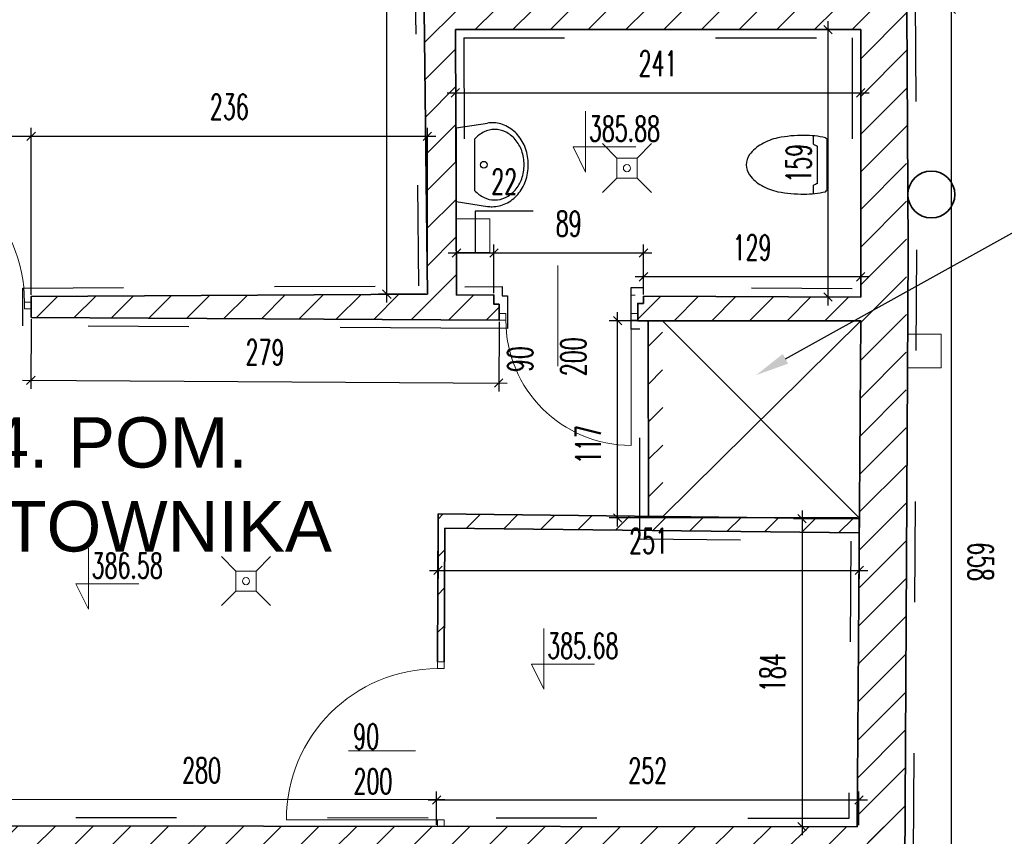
# Model space of a CAD drawing. Header units: millimetres. Extents: x 19887 to 192597, y -14203 to 39042.
# Tile 124 of 256: x 40894 to 41738, y -10059 to -9358. Entities that reach past the tile are written whole.
import ezdxf
from ezdxf import colors
from ezdxf.entities.mleader import LeaderData, LeaderLine
from ezdxf.math import Vec2, Vec3

# ---------------------------------------------------------------- set-up
doc = ezdxf.new("R2010")
doc.units = ezdxf.units.MM
doc.linetypes.add('ACAD_ISO03W100', pattern=[30, 12, -18])
doc.linetypes.add('CONTINOUS', pattern=[0])
doc.layers.get('Defpoints').update_dxf_attribs({"color": 4})
for name, color, linetype in [('A_DBA-RAMKI', 6, 'Continuous'), ('A_DBA-WYMIAR', 1, 'Continuous'), ('A_DBA_WPUSTY SAN', 150, 'Continuous'), ('Opis', 252, 'Continuous'), ('Sufit podwieszany', 252, 'Continuous'), ('Wymiarowanie', 3, 'Continuous'), ('Wypełnienie', 252, 'Continuous')]:
    doc.layers.add(name, color=color, linetype=linetype)
for name, color, linetype, lineweight in [('A_DBA_URZADZENIA SANITARNE', 5, 'Continuous', 25), ('Basen_rzut_poziom_1_obrys', 252, 'Continuous', 35), ('Drzwi', 2, 'Continuous', 5), ('koty wysokościowe', 252, 'Continuous', 0), ('Schody', 252, 'Continuous', 5)]:
    doc.layers.add(name, color=color, linetype=linetype, lineweight=lineweight)
doc.styles.add('ARIAL', font='arial.ttf')
doc.styles.add('ROMANS', font='romans.shx', dxfattribs={"width": 0.6})
doc.styles.get("Standard").update_dxf_attribs({"font": 'arial.ttf'})
doc.dimstyles.new('000001FB70622F18', dxfattribs={"dimtxt": 20, "dimasz": 5, "dimexe": 5, "dimexo": 1, "dimgap": 20, "dimtad": 1, "dimtoh": 1, "dimdec": 0, "dimtxsty": 'Standard', "dimblk": 'OBLIQUE', "dimcen": 0, "dimdle": 5, "dimclrd": 252, "dimclre": 252, "dimclrt": 252, "dimadec": 0, "dimazin": 0, "dimtfac": 1, "dimtdec": 0, "dimtmove": 0, "dimatfit": 3, "dimldrblk": 'OBLIQUE', "dimfxl": 150, "dimfxlon": 1, "dimlwd": 25, "dimlwe": 25, "dimarcsym": 1})
pattern_1 = [(45, (3252.028, -2175.285), (-11.22532, 11.22532), [])]

# ---------------------------------------------------------------- blocks, each defined once
blk = doc.blocks.new('_Oblique')
at = {"color": 0, "linetype": 'ByBlock', "lineweight": -2}
blk.add_line((-0.5, -0.5), (0.5, 0.5), dxfattribs=at)
blk = doc.blocks.new('*D625')
at = {"layer": 'Defpoints', "color": 0}
for p in [(3234.22, -3808.84), (3219.72, -3822.54), (3234.22, -3881.63)]:
    blk.add_point(p, dxfattribs=at)
at = {"layer": 'Wymiarowanie', "color": 252, "linetype": 'Continuous', "lineweight": 25}
for p, q in [((3182.44, -3766.93), (3216.15, -3766.93)), ((3216.15, -3766.93), (3226.97, -3881.63)), ((3234.22, -3809.84), (3234.22, -3886.63)), ((3219.72, -3823.54), (3219.72, -3886.63)), ((3214.72, -3881.63), (3239.22, -3881.63)), ((3219.72, -3881.63), (3214.72, -3881.63)), ((3234.22, -3881.63), (3239.22, -3881.63))]:
    blk.add_line(p, q, dxfattribs=at)
at = {"layer": 'Wymiarowanie', "color": 252, "linetype": 'ByBlock', "lineweight": 25, "xscale": 5, "yscale": 5, "zscale": 5}
blk.add_blockref('_Oblique', (3219.72, -3881.63), dxfattribs=at)
at = {"layer": 'Wymiarowanie', "color": 252, "linetype": 'ByBlock', "lineweight": 25, "xscale": 5, "yscale": 5, "zscale": 5, "rotation": 180}
blk.add_blockref('_Oblique', (3234.22, -3881.63), dxfattribs=at)
at = {"layer": 'Wymiarowanie', "color": 252, "insert": (3199.3, -3749.43), "char_height": 15, "attachment_point": 5, "style": 'ROMANS'}
blk.add_mtext('14', dxfattribs=at)
blk = doc.blocks.new('*D810')
at = {"layer": 'Defpoints', "color": 0}
for p in [(3755.74, -3308.78), (3753.7, -3966.93), (3782.17, -3966.93)]:
    blk.add_point(p, dxfattribs=at)
at = {"layer": 'Wymiarowanie', "color": 252, "linetype": 'Continuous', "lineweight": 25}
for p, q in [((3782.17, -3303.78), (3782.17, -3971.93)), ((3756.74, -3308.78), (3787.17, -3308.78)), ((3754.7, -3966.93), (3787.17, -3966.93))]:
    blk.add_line(p, q, dxfattribs=at)
at = {"layer": 'Wymiarowanie', "color": 252, "linetype": 'ByBlock', "lineweight": 25, "xscale": 5, "yscale": 5, "zscale": 5}
for p, rotation in [((3782.17, -3308.78), 90.00000000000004), ((3782.17, -3966.93), 270.0000000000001)]:
    blk.add_blockref('_Oblique', p, dxfattribs=dict(at, rotation=rotation))
at = {"layer": 'Wymiarowanie', "color": 252, "insert": (3799.67, -3637.85), "char_height": 15, "attachment_point": 5, "rotation": 270, "style": 'ROMANS'}
blk.add_mtext('658', dxfattribs=at)
blk = doc.blocks.new('*D825')
at = {"layer": 'Defpoints', "color": 0}
for p in [(3486.81, -3320.9), (3728.23, -3320.9), (3728.23, -3358.56)]:
    blk.add_point(p, dxfattribs=at)
at = {"layer": 'Wymiarowanie', "color": 252, "linetype": 'Continuous', "lineweight": 25}
for p, q in [((3486.81, -3321.9), (3486.81, -3363.56)), ((3728.23, -3321.9), (3728.23, -3363.56)), ((3481.81, -3358.56), (3733.23, -3358.56))]:
    blk.add_line(p, q, dxfattribs=at)
at = {"layer": 'Wymiarowanie', "color": 252, "linetype": 'ByBlock', "lineweight": 25, "xscale": 5, "yscale": 5, "zscale": 5, "rotation": 180}
blk.add_blockref('_Oblique', (3486.81, -3358.56), dxfattribs=at)
at = {"layer": 'Wymiarowanie', "color": 252, "linetype": 'ByBlock', "lineweight": 25, "xscale": 5, "yscale": 5, "zscale": 5}
blk.add_blockref('_Oblique', (3728.23, -3358.56), dxfattribs=at)
at = {"layer": 'Wymiarowanie', "color": 252, "insert": (3607.52, -3341.06), "char_height": 15, "attachment_point": 5, "style": 'ROMANS'}
blk.add_mtext('241', dxfattribs=at)
blk = doc.blocks.new('*D828')
at = {"layer": 'Defpoints', "color": 0}
for p in [(3708.82, -3320.9), (3728.23, -3320.9), (3728.23, -3480.27)]:
    blk.add_point(p, dxfattribs=at)
at = {"layer": 'Wymiarowanie', "color": 252, "linetype": 'Continuous', "lineweight": 25}
for p, q in [((3708.82, -3485.27), (3708.82, -3315.9)), ((3727.23, -3320.9), (3703.82, -3320.9)), ((3727.23, -3480.27), (3703.82, -3480.27))]:
    blk.add_line(p, q, dxfattribs=at)
at = {"layer": 'Wymiarowanie', "color": 252, "linetype": 'ByBlock', "lineweight": 25, "xscale": 5, "yscale": 5, "zscale": 5}
for p, rotation in [((3708.82, -3320.9), 90), ((3708.82, -3480.27), 270)]:
    blk.add_blockref('_Oblique', p, dxfattribs=dict(at, rotation=rotation))
at = {"layer": 'Wymiarowanie', "color": 252, "insert": (3691.32, -3400.59), "char_height": 15, "attachment_point": 5, "rotation": 90, "style": 'ROMANS'}
blk.add_mtext('159', dxfattribs=at)
blk = doc.blocks.new('*D801')
at = {"layer": 'Defpoints', "color": 0}
for p in [(3598.83, -3468.18), (3598.83, -3479.64), (3728.23, -3480.27)]:
    blk.add_point(p, dxfattribs=at)
at = {"layer": 'Wymiarowanie', "color": 252, "linetype": 'Continuous', "lineweight": 25}
for p, q in [((3598.83, -3478.64), (3598.83, -3463.18)), ((3728.23, -3479.27), (3728.23, -3463.18)), ((3733.23, -3468.18), (3593.83, -3468.18))]:
    blk.add_line(p, q, dxfattribs=at)
at = {"layer": 'Wymiarowanie', "color": 252, "linetype": 'ByBlock', "lineweight": 25, "xscale": 5, "yscale": 5, "zscale": 5, "rotation": 180}
blk.add_blockref('_Oblique', (3598.83, -3468.18), dxfattribs=at)
at = {"layer": 'Wymiarowanie', "color": 252, "linetype": 'ByBlock', "lineweight": 25, "xscale": 5, "yscale": 5, "zscale": 5}
blk.add_blockref('_Oblique', (3728.23, -3468.18), dxfattribs=at)
at = {"layer": 'Wymiarowanie', "color": 252, "insert": (3663.53, -3450.68), "char_height": 15, "attachment_point": 5, "style": 'ROMANS'}
blk.add_mtext('129', dxfattribs=at)
blk = doc.blocks.new('*D802')
at = {"layer": 'Defpoints', "color": 0}
for p in [(3509.73, -3454), (3509.73, -3479.01), (3598.83, -3479.64)]:
    blk.add_point(p, dxfattribs=at)
at = {"layer": 'Wymiarowanie', "color": 252, "linetype": 'Continuous', "lineweight": 25}
for p, q in [((3603.83, -3454), (3504.73, -3454)), ((3509.73, -3478.01), (3509.73, -3449)), ((3598.83, -3478.64), (3598.83, -3449))]:
    blk.add_line(p, q, dxfattribs=at)
at = {"layer": 'Wymiarowanie', "color": 252, "linetype": 'ByBlock', "lineweight": 25, "xscale": 5, "yscale": 5, "zscale": 5, "rotation": 180}
blk.add_blockref('_Oblique', (3509.73, -3454), dxfattribs=at)
at = {"layer": 'Wymiarowanie', "color": 252, "linetype": 'ByBlock', "lineweight": 25, "xscale": 5, "yscale": 5, "zscale": 5}
blk.add_blockref('_Oblique', (3598.83, -3454), dxfattribs=at)
at = {"layer": 'Wymiarowanie', "color": 252, "insert": (3554.28, -3436.5), "char_height": 15, "attachment_point": 5, "style": 'ROMANS'}
blk.add_mtext('89', dxfattribs=at)
blk = doc.blocks.new('*D829')
at = {"layer": 'Defpoints', "color": 0}
for p in [(3487.47, -3454), (3487.47, -3479.08), (3509.73, -3479.01)]:
    blk.add_point(p, dxfattribs=at)
at = {"layer": 'Wymiarowanie', "color": 252, "linetype": 'Continuous', "lineweight": 25}
for p, q in [((3533.17, -3429), (3498.6, -3429)), ((3498.6, -3429), (3498.6, -3454)), ((3514.73, -3454), (3482.47, -3454)), ((3487.47, -3478.08), (3487.47, -3449)), ((3509.73, -3478.01), (3509.73, -3449))]:
    blk.add_line(p, q, dxfattribs=at)
at = {"layer": 'Wymiarowanie', "color": 252, "linetype": 'ByBlock', "lineweight": 25, "xscale": 5, "yscale": 5, "zscale": 5, "rotation": 180}
blk.add_blockref('_Oblique', (3487.47, -3454), dxfattribs=at)
at = {"layer": 'Wymiarowanie', "color": 252, "linetype": 'ByBlock', "lineweight": 25, "xscale": 5, "yscale": 5, "zscale": 5}
blk.add_blockref('_Oblique', (3509.73, -3454), dxfattribs=at)
at = {"layer": 'Wymiarowanie', "color": 252, "insert": (3515.89, -3411.5), "char_height": 15, "attachment_point": 5, "style": 'ROMANS'}
blk.add_mtext('22', dxfattribs=at)
blk = doc.blocks.new('*D653')
at = {"layer": 'Defpoints', "color": 0}
for p in [(3234.09, -3384.45), (3142.22, -3483.22), (3234.09, -3479.83)]:
    blk.add_point(p, dxfattribs=at)
at = {"layer": 'Wymiarowanie', "color": 252, "linetype": 'Continuous', "lineweight": 25}
for p, q in [((3142.22, -3482.22), (3142.22, -3379.45)), ((3234.09, -3478.83), (3234.09, -3379.45)), ((3137.22, -3384.45), (3239.09, -3384.45))]:
    blk.add_line(p, q, dxfattribs=at)
at = {"layer": 'Wymiarowanie', "color": 252, "linetype": 'ByBlock', "lineweight": 25, "xscale": 5, "yscale": 5, "zscale": 5, "rotation": 180}
blk.add_blockref('_Oblique', (3142.22, -3384.45), dxfattribs=at)
at = {"layer": 'Wymiarowanie', "color": 252, "linetype": 'ByBlock', "lineweight": 25, "xscale": 5, "yscale": 5, "zscale": 5}
blk.add_blockref('_Oblique', (3234.09, -3384.45), dxfattribs=at)
at = {"layer": 'Wymiarowanie', "color": 252, "insert": (3188.16, -3366.95), "char_height": 15, "attachment_point": 5, "style": 'ROMANS'}
blk.add_mtext('92', dxfattribs=at)
blk = doc.blocks.new('*D654')
at = {"layer": 'Defpoints', "color": 0}
for p in [(3470.12, -3384.45), (3234.09, -3479.83), (3470.12, -3478.5)]:
    blk.add_point(p, dxfattribs=at)
at = {"layer": 'Wymiarowanie', "color": 252, "linetype": 'Continuous', "lineweight": 25}
for p, q in [((3234.09, -3478.83), (3234.09, -3379.45)), ((3470.12, -3477.5), (3470.12, -3379.45)), ((3229.09, -3384.45), (3475.12, -3384.45))]:
    blk.add_line(p, q, dxfattribs=at)
at = {"layer": 'Wymiarowanie', "color": 252, "linetype": 'ByBlock', "lineweight": 25, "xscale": 5, "yscale": 5, "zscale": 5, "rotation": 180}
blk.add_blockref('_Oblique', (3234.09, -3384.45), dxfattribs=at)
at = {"layer": 'Wymiarowanie', "color": 252, "linetype": 'ByBlock', "lineweight": 25, "xscale": 5, "yscale": 5, "zscale": 5}
blk.add_blockref('_Oblique', (3470.12, -3384.45), dxfattribs=at)
at = {"layer": 'Wymiarowanie', "color": 252, "insert": (3352.1, -3366.95), "char_height": 15, "attachment_point": 5, "style": 'ROMANS'}
blk.add_mtext('236', dxfattribs=at)
blk = doc.blocks.new('*D647')
at = {"layer": 'Defpoints', "color": 0}
for p in [(3445.95, -3072.29), (3465.37, -3072.29), (3470.12, -3478.5)]:
    blk.add_point(p, dxfattribs=at)
at = {"layer": 'Wymiarowanie', "color": 252, "linetype": 'Continuous', "lineweight": 25}
for p, q in [((3445.95, -3483.5), (3445.95, -3067.29)), ((3464.37, -3072.29), (3440.95, -3072.29)), ((3469.12, -3478.5), (3440.95, -3478.5))]:
    blk.add_line(p, q, dxfattribs=at)
at = {"layer": 'Wymiarowanie', "color": 252, "linetype": 'ByBlock', "lineweight": 25, "xscale": 5, "yscale": 5, "zscale": 5}
for p, rotation in [((3445.95, -3072.29), 90), ((3445.95, -3478.5), 270)]:
    blk.add_blockref('_Oblique', p, dxfattribs=dict(at, rotation=rotation))
at = {"layer": 'Wymiarowanie', "color": 252, "insert": (3428.45, -3275.39), "char_height": 15, "attachment_point": 5, "rotation": 90, "style": 'ROMANS'}
blk.add_mtext('406', dxfattribs=at)
blk = doc.blocks.new('*D669')
at = {"layer": 'Defpoints', "color": 0}
for p in [(3234.09, -3492.44), (3512.85, -3494.02), (3512.63, -3531.43)]:
    blk.add_point(p, dxfattribs=at)
at = {"layer": 'Wymiarowanie', "color": 252, "linetype": 'Continuous', "lineweight": 25}
for p, q in [((3234.08, -3493.44), (3233.85, -3534.85)), ((3512.84, -3495.02), (3512.6, -3536.43)), ((3228.88, -3529.82), (3517.63, -3531.46))]:
    blk.add_line(p, q, dxfattribs=at)
at = {"layer": 'Wymiarowanie', "color": 252, "linetype": 'ByBlock', "lineweight": 25, "xscale": 5, "yscale": 5, "zscale": 5}
for p, rotation in [((3233.88, -3529.85), 179.674526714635), ((3512.63, -3531.43), 359.674526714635)]:
    blk.add_blockref('_Oblique', p, dxfattribs=dict(at, rotation=rotation))
at = {"layer": 'Wymiarowanie', "color": 252, "insert": (3373.35, -3513.14), "char_height": 15, "attachment_point": 5, "rotation": 359.67453, "style": 'ROMANS'}
blk.add_mtext('279', dxfattribs=at)
blk = doc.blocks.new('*D670')
at = {"layer": 'Defpoints', "color": 0}
for p in [(3195.52, -3779.6), (3195.5, -3795.34), (3475.58, -3795.59)]:
    blk.add_point(p, dxfattribs=at)
at = {"layer": 'Wymiarowanie', "color": 252, "linetype": 'Continuous', "lineweight": 25}
for p, q in [((3195.5, -3794.34), (3195.52, -3774.6)), ((3475.58, -3794.59), (3475.6, -3774.85)), ((3480.59, -3779.86), (3190.52, -3779.59))]:
    blk.add_line(p, q, dxfattribs=at)
at = {"layer": 'Wymiarowanie', "color": 252, "linetype": 'ByBlock', "lineweight": 25, "xscale": 5, "yscale": 5, "zscale": 5}
for p, rotation in [((3195.52, -3779.6), 179.9478378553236), ((3475.59, -3779.85), 359.9478378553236)]:
    blk.add_blockref('_Oblique', p, dxfattribs=dict(at, rotation=rotation))
at = {"layer": 'Wymiarowanie', "color": 252, "insert": (3335.57, -3762.22), "char_height": 15, "attachment_point": 5, "rotation": 359.94784, "style": 'ROMANS'}
blk.add_mtext('280', dxfattribs=at)
blk = doc.blocks.new('*D998')
at = {"layer": 'Defpoints', "color": 0}
for p in [(3476.46, -3609.38), (3727.38, -3612.32), (3727.38, -3643.04)]:
    blk.add_point(p, dxfattribs=at)
at = {"layer": 'Wymiarowanie', "color": 252, "linetype": 'Continuous', "lineweight": 25}
for p, q in [((3476.46, -3610.38), (3476.46, -3648.04)), ((3727.38, -3613.32), (3727.38, -3648.04)), ((3471.46, -3643.04), (3732.38, -3643.04))]:
    blk.add_line(p, q, dxfattribs=at)
at = {"layer": 'Wymiarowanie', "color": 252, "linetype": 'ByBlock', "lineweight": 25, "xscale": 5, "yscale": 5, "zscale": 5, "rotation": 180}
blk.add_blockref('_Oblique', (3476.46, -3643.04), dxfattribs=at)
at = {"layer": 'Wymiarowanie', "color": 252, "linetype": 'ByBlock', "lineweight": 25, "xscale": 5, "yscale": 5, "zscale": 5}
blk.add_blockref('_Oblique', (3727.38, -3643.04), dxfattribs=at)
at = {"layer": 'Wymiarowanie', "color": 252, "insert": (3601.92, -3625.54), "char_height": 15, "attachment_point": 5, "style": 'ROMANS'}
blk.add_mtext('251', dxfattribs=at)
blk = doc.blocks.new('*D1000')
at = {"layer": 'Defpoints', "color": 0}
for p in [(3727.38, -3612.32), (3693.29, -3795.82), (3727.21, -3795.82)]:
    blk.add_point(p, dxfattribs=at)
at = {"layer": 'Wymiarowanie', "color": 252, "linetype": 'Continuous', "lineweight": 25}
for p, q in [((3726.38, -3612.32), (3688.29, -3612.32)), ((3693.29, -3607.32), (3693.29, -3800.82)), ((3726.21, -3795.82), (3688.29, -3795.82))]:
    blk.add_line(p, q, dxfattribs=at)
at = {"layer": 'Wymiarowanie', "color": 252, "linetype": 'ByBlock', "lineweight": 25, "xscale": 5, "yscale": 5, "zscale": 5}
for p, rotation in [((3693.29, -3612.32), 90), ((3693.29, -3795.82), 270)]:
    blk.add_blockref('_Oblique', p, dxfattribs=dict(at, rotation=rotation))
at = {"layer": 'Wymiarowanie', "color": 252, "insert": (3675.79, -3704.07), "char_height": 15, "attachment_point": 5, "rotation": 90, "style": 'ROMANS'}
blk.add_mtext('184', dxfattribs=at)
blk = doc.blocks.new('*D999')
at = {"layer": 'Defpoints', "color": 0}
for p in [(3583.42, -3494.33), (3728.23, -3494.33), (3727.38, -3611.83)]:
    blk.add_point(p, dxfattribs=at)
at = {"layer": 'Wymiarowanie', "color": 252, "linetype": 'Continuous', "lineweight": 25}
for p, q in [((3583.42, -3616.83), (3583.42, -3489.33)), ((3727.23, -3494.33), (3578.42, -3494.33)), ((3726.38, -3611.83), (3578.42, -3611.83))]:
    blk.add_line(p, q, dxfattribs=at)
at = {"layer": 'Wymiarowanie', "color": 252, "linetype": 'ByBlock', "lineweight": 25, "xscale": 5, "yscale": 5, "zscale": 5}
for p, rotation in [((3583.42, -3494.33), 90), ((3583.42, -3611.83), 270)]:
    blk.add_blockref('_Oblique', p, dxfattribs=dict(at, rotation=rotation))
at = {"layer": 'Wymiarowanie', "color": 252, "insert": (3565.92, -3568.17), "char_height": 15, "attachment_point": 5, "rotation": 90, "style": 'ROMANS'}
blk.add_mtext('117', dxfattribs=at)
blk = doc.blocks.new('*D1001')
at = {"layer": 'Defpoints', "color": 0}
for p in [(3727.21, -3779.86), (3475.58, -3795.59), (3727.21, -3795.82)]:
    blk.add_point(p, dxfattribs=at)
at = {"layer": 'Wymiarowanie', "color": 252, "linetype": 'Continuous', "lineweight": 25}
for p, q in [((3475.58, -3794.59), (3475.58, -3774.86)), ((3727.21, -3794.82), (3727.21, -3774.86)), ((3470.58, -3779.86), (3732.21, -3779.86))]:
    blk.add_line(p, q, dxfattribs=at)
at = {"layer": 'Wymiarowanie', "color": 252, "linetype": 'ByBlock', "lineweight": 25, "xscale": 5, "yscale": 5, "zscale": 5, "rotation": 180}
blk.add_blockref('_Oblique', (3475.58, -3779.86), dxfattribs=at)
at = {"layer": 'Wymiarowanie', "color": 252, "linetype": 'ByBlock', "lineweight": 25, "xscale": 5, "yscale": 5, "zscale": 5}
blk.add_blockref('_Oblique', (3727.21, -3779.86), dxfattribs=at)
at = {"layer": 'Wymiarowanie', "color": 252, "insert": (3601.4, -3762.36), "char_height": 15, "attachment_point": 5, "style": 'ROMANS'}
blk.add_mtext('252', dxfattribs=at)
blk = doc.blocks.new('G$CD6418B73')
at = {"layer": 'A_DBA_WPUSTY SAN', "lineweight": 9}
for p, q in [((113.9, -311.56), (122.47, -320.13)), ((134.47, -320.13), (143.04, -311.56)), ((122.47, -332.13), (122.47, -320.13)), ((122.47, -320.13), (134.47, -320.13)), ((134.47, -320.13), (134.47, -332.13)), ((113.9, -340.7), (122.47, -332.13)), ((134.47, -332.13), (122.47, -332.13)), ((134.47, -332.13), (143.04, -340.7)), ((-113.02, -557.6), (-104.45, -566.17)), ((-92.45, -566.17), (-83.88, -557.6)), ((-104.45, -578.17), (-104.45, -566.17)), ((-104.45, -566.17), (-92.45, -566.17)), ((-92.45, -566.17), (-92.45, -578.17)), ((-113.02, -586.74), (-104.45, -578.17)), ((-92.45, -578.17), (-104.45, -578.17)), ((-92.45, -578.17), (-83.88, -586.74))]:
    blk.add_line(p, q, dxfattribs=at)
at = {"layer": 'A_DBA_WPUSTY SAN', "linetype": 'CONTINOUS', "lineweight": 9}
for centre in [(128.47, -326.13), (-98.45, -572.17)]:
    blk.add_circle(centre, 2.14, dxfattribs=at)
blk = doc.blocks.new('G$CF5E15B28')
at = {"layer": 'Wypełnienie'}
h = blk.add_hatch(dxfattribs=at)
h.set_pattern_fill('ANSI31', color=253, scale=5, angle=90)
h.set_pattern_definition(pattern_1)
h.paths.add_polyline_path([(3578.23, -4396.67), (3543.23, -4397.09), (3539.56, -4291.27), (3541.88, -4206.88), (3527.42, -4206.75), (3528.25, -4396.96), (3232.09, -4395.8), (3232.32, -4313.58), (3217.85, -4313.55), (3217.52, -4395.93), (3211.15, -4395.93), (3211.15, -4415.44), (3207.56, -4415.44), (3207.56, -4424.63), (3581.09, -4425.12), (3581.09, -4415.71), (3578.23, -4415.71)])
h.paths.add_polyline_path([(3755.74, -3308.78), (3486.81, -3309.09), (3488.31, -3076.48), (3530.12, -3077.03), (3529.84, -3061.07), (3404.67, -3062.06), (3406.92, -2818.27), (3390.85, -2818.27), (3390.51, -3061.83), (3098.96, -3060.48), (3100.57, -2981.54), (3087.74, -2981.54), (3087.74, -2976.28), (3080.96, -2976.28), (3082.84, -3546.23), (3092.74, -3546.23), (3092.73, -3546.27), (3099.02, -3546.27), (3099.03, -3494.67), (3138.22, -3494.67), (3138.22, -3483.22), (3134.86, -3483.22), (3134.86, -3480.28), (3095.73, -3481.41), (3099.77, -3076.57), (3465.46, -3072.29), (3470.12, -3478.5), (3234.09, -3479.83), (3234.09, -3492.44), (3512.85, -3494.02), (3512.85, -3484.53), (3509.73, -3484.53), (3509.73, -3479.01), (3487.47, -3479.08), (3486.81, -3320.9), (3728.23, -3320.9), (3728.23, -3480.27), (3598.83, -3479.64), (3598.83, -3484.04), (3595.43, -3484.04), (3595.43, -3494.33), (3728.23, -3494.33), (3726.05, -3795.82), (3195.5, -3795.34), (3195.94, -3813.22), (3192.81, -3813.07), (3192.81, -3822.54), (3219.72, -3822.54), (3218.25, -4206.75), (3527.42, -4206.75), (3541.88, -4206.88), (3752.62, -4206.88), (3752.62, -4067.55), (3724.23, -4067.55), (3724.23, -4192.53), (3232.83, -4191.41), (3234.22, -3808.84), (3686.94, -3809.36), (3686.94, -3833.52), (3726.31, -3832.15), (3726.31, -3936.3), (3696.68, -3936.3), (3696.68, -3960.88), (3724.51, -3960.88), (3724.51, -3966.93), (3753.7, -3966.93), (3755.09, -3709.46)])
h = blk.add_hatch(dxfattribs=at)
h.set_pattern_fill('ANSI31', color=253, scale=5, angle=90)
h.set_pattern_definition(pattern_1)
h.paths.add_polyline_path([(3610.15, -3494.33), (3601.66, -3494.33), (3601.92, -3610.85), (3610.41, -3610.95)])
h = blk.add_hatch(dxfattribs=at)
h.set_pattern_fill('ANSI31', color=253, scale=5, angle=90)
h.set_pattern_definition(pattern_1)
h.paths.add_polyline_path([(3596.69, -3610.79), (3476.46, -3609.38), (3476.13, -3697.6), (3480.13, -3697.6), (3480.45, -3617.83), (3596.69, -3619.19)])
h.paths.add_polyline_path([(3727.38, -3612.32), (3596.69, -3610.79), (3596.69, -3619.19), (3727.32, -3620.72)])
h = blk.add_hatch(dxfattribs=at)
h.set_pattern_fill('ANSI31', color=253, scale=5, angle=90)
h.set_pattern_definition(pattern_1)
h.paths.add_polyline_path([(3754.62, -3796.03), (3726.05, -3795.82), (3195.5, -3795.34), (3195.94, -3813.22), (3192.81, -3813.07), (3192.81, -3822.54), (3219.72, -3822.54), (3218.25, -4206.75), (3527.42, -4206.75), (3541.88, -4206.88), (3752.62, -4206.88), (3752.62, -4067.55), (3724.23, -4067.55), (3724.23, -4192.53), (3232.83, -4191.41), (3234.22, -3808.84), (3686.94, -3809.36), (3686.94, -3833.52), (3726.31, -3832.15), (3726.31, -3936.3), (3696.68, -3936.3), (3696.68, -3960.88), (3724.51, -3960.88), (3724.51, -3966.93), (3753.7, -3966.93)])
at = {"layer": 'Basen_rzut_poziom_1_obrys', "color": 253, "elevation": 0}
for points in [[(3234.09, -3492.44), (3234.09, -3479.83), (3470.12, -3478.5), (3465.46, -3072.29)], [(3488.31, -3076.48), (3486.81, -3309.09), (3755.74, -3308.78), (3756.48, -3451.98)], [(3486.81, -3320.9), (3487.47, -3479.08), (3509.73, -3479.01), (3509.73, -3484.53), (3512.85, -3484.53), (3512.85, -3494.02), (3478.13, -3493.72), (3234.09, -3492.44)], [(3486.81, -3320.9), (3728.23, -3320.9), (3728.23, -3480.27), (3598.83, -3479.64)], [(3756.48, -3451.98), (3753.7, -3966.93), (3724.51, -3966.93), (3724.51, -3960.88), (3696.68, -3960.88)], [(3598.83, -3479.64), (3598.83, -3484.04), (3595.43, -3484.04), (3595.43, -3494.33), (3601.66, -3494.33), (3601.92, -3610.85)], [(3601.66, -3494.33), (3728.23, -3494.33), (3726.05, -3795.82), (3195.5, -3795.34), (3195.94, -3813.22), (3192.81, -3813.07), (3192.81, -3822.54)], [(3476.13, -3697.6), (3476.46, -3609.38)], [(3727.38, -3612.32), (3476.46, -3609.38)], [(3727.38, -3612.32), (3727.32, -3620.72), (3480.45, -3617.83)], [(3480.13, -3697.6), (3480.45, -3617.83)], [(3722.35, -3625.66), (3722.35, -3625.66)]]:
    blk.add_lwpolyline(points, dxfattribs=at)
at = {"layer": 'Basen_rzut_poziom_1_obrys', "color": 253}
blk.add_circle((3770.3, -3419.13, 0), 13.99, dxfattribs=at)
at = {"layer": 'Drzwi', "color": 253, "elevation": 0}
for points in [[(3547.87, -3481.49), (3547.87, -3461.49)], [(3547.87, -3481.49), (3547.87, -3521.49)], [(3593.86, -3479.04), (3591.43, -3479.04)], [(3591.43, -3568.6), (3591.43, -3494.02)], [(3476.13, -3701.6), (3476.13, -3701.6), (3480.13, -3701.6), (3480.13, -3697.6), (3476.13, -3697.6), (3476.13, -3701.6)], [(3476.13, -3697.6), (3476.13, -3697.6)], [(3463.07, -3750.67), (3423.07, -3750.67)], [(3386.13, -3791.6), (3476.13, -3791.6)], [(3480.13, -3795.6), (3480.13, -3791.6), (3476.13, -3791.6), (3476.13, -3795.59)]]:
    blk.add_lwpolyline(points, dxfattribs=at)
for points in [[(3230.09, -3483.22), (3234.09, -3483.22), (3234.09, -3487.22), (3230.09, -3487.22)], [(3512.85, -3494.02), (3516.85, -3494.02), (3516.85, -3490.02), (3512.85, -3490.02)], [(3591.43, -3494.02), (3595.43, -3494.02), (3595.43, -3490.02), (3591.43, -3490.02)]]:
    blk.add_lwpolyline(points, close=True, dxfattribs=at)
at = {"layer": 'Drzwi', "color": 253}
for centre, radius, start, end in [((3142.22, -3483.22, 0), 87.87, 0, 90), ((3591.43, -3494.02, 0), 74.58, 180, 270), ((3476.13, -3791.6, 0), 90, 90, 180)]:
    blk.add_arc(centre, radius, start, end, dxfattribs=at)
at = {"layer": 'koty wysokościowe', "color": 253, "elevation": 0}
for points in [[(3564.37, -3369.56), (3564.37, -3405.79)], [(3556.87, -3390.79), (3564.37, -3390.79)], [(3564.37, -3405.79), (3556.87, -3390.79)], [(3564.37, -3390.79), (3594.37, -3390.79)], [(3268.17, -3629.85), (3268.17, -3666.09)], [(3260.67, -3651.09), (3268.17, -3651.09)], [(3268.17, -3666.09), (3260.67, -3651.09)], [(3268.17, -3651.09), (3298.17, -3651.09)], [(3539.56, -3677.65), (3539.56, -3713.88)], [(3532.06, -3698.88), (3539.56, -3698.88)], [(3539.56, -3713.88), (3532.06, -3698.88)], [(3539.56, -3698.88), (3569.56, -3698.88)]]:
    blk.add_lwpolyline(points, dxfattribs=at)
at = {"layer": 'Opis', "color": 253, "elevation": 0}
for points in [[(3610.15, -3494.33), (3727.38, -3611.83)], [(3610.41, -3610.95), (3728.23, -3494.33)]]:
    blk.add_lwpolyline(points, dxfattribs=at)
at = {"layer": 'Sufit podwieszany', "color": 253, "linetype": 'ACAD_ISO03W100', "ltscale": 5, "elevation": 0}
for points in [[(3229.09, -3497.41), (3229.09, -3474.86), (3465.06, -3473.52), (3460.51, -3077.29)], [(3493.28, -3081.48), (3491.84, -3304.09), (3760.72, -3303.77), (3761.48, -3451.96)], [(3491.83, -3325.9), (3492.45, -3474.07), (3514.73, -3473.99), (3514.73, -3479.53), (3517.85, -3479.53), (3517.85, -3499.06), (3478.09, -3498.72), (3229.09, -3497.41)], [(3491.83, -3325.9), (3723.23, -3325.9), (3723.23, -3475.25), (3598.85, -3474.64)], [(3761.48, -3452.01), (3758.67, -3971.93), (3719.51, -3971.93), (3719.51, -3965.88), (3691.68, -3965.88)], [(3596.69, -3499.33), (3591.43, -3499.33), (3591.43, -3474.64), (3598.85, -3474.64)], [(3596.69, -3624.19), (3596.69, -3499.33)], [(3596.69, -3624.19), (3722.35, -3625.66)], [(3722.35, -3625.66), (3721.09, -3790.89), (3470.61, -3790.59)], [(3470.61, -3790.59), (3190.38, -3790.33), (3190.81, -3807.97), (3187.81, -3807.83), (3187.81, -3827.57)]]:
    blk.add_lwpolyline(points, dxfattribs=at)
at = {"layer": 'Drzwi', "color": 253, "char_height": 15, "width": 190.2964, "attachment_point": 1, "rotation": 90, "style": 'ROMANS'}
for s, insert in [('90', (3517.88, -3524.98, 0)), ('200', (3549.53, -3527.39, 0))]:
    blk.add_mtext(s, dxfattribs=dict(at, insert=insert))
at = {"layer": 'Drzwi', "color": 253, "char_height": 15, "width": 190.2964, "attachment_point": 1, "style": 'ROMANS'}
for s, insert in [('90', (3425.97, -3734.58, 0)), ('200', (3426.08, -3761.23, 0))]:
    blk.add_mtext(s, dxfattribs=dict(at, insert=insert))
at = {"layer": 'koty wysokościowe', "color": 253, "char_height": 15, "width": 21553.2844, "attachment_point": 1, "style": 'ROMANS'}
for s, insert in [('385.88', (3566.26, -3372.46, 0)), ('386.58', (3270.06, -3632.76, 0)), ('385.68', (3541.45, -3680.55, 0))]:
    blk.add_mtext(s, dxfattribs=dict(at, insert=insert))
at = {"layer": 'Wymiarowanie', "color": 253}
for base, p1, p2, angle, override, picture, middle in [((3445.95, -3072.29, 0), (3470.12, -3478.5, 0), (3465.37, -3072.29, 0), 90, {"dimtxt": 15, "dimgap": 10, "dimtxsty": 'ROMANS'}, '*D647', (3428.45, -3275.39, 0)), ((3782.17, -3966.93, 0), (3755.74, -3308.78, 0), (3753.7, -3966.93, 0), 90, {"dimtxt": 15, "dimgap": 10, "dimtad": 2, "dimtxsty": 'ROMANS', "dimtmove": 1}, '*D810', (3799.67, -3637.85, 0)), ((3708.82, -3320.9, 0), (3728.23, -3480.27, 0), (3728.23, -3320.9, 0), 90, {"dimtxt": 15, "dimgap": 10, "dimtxsty": 'ROMANS'}, '*D828', (3691.32, -3400.59, 0)), ((3728.23, -3358.56, 0), (3486.81, -3320.9, 0), (3728.23, -3320.9, 0), 0, {"dimtxt": 15, "dimgap": 10, "dimtxsty": 'ROMANS'}, '*D825', (3607.52, -3341.06, 0)), ((3234.09, -3384.45, 0), (3142.22, -3483.22, 0), (3234.09, -3479.83, 0), 0, {"dimtxt": 15, "dimgap": 10, "dimtxsty": 'ROMANS', "dimtmove": 1}, '*D653', (3188.16, -3366.95, 0)), ((3470.12, -3384.45, 0), (3234.09, -3479.83, 0), (3470.12, -3478.5, 0), 0, {"dimtxt": 15, "dimgap": 10, "dimtxsty": 'ROMANS', "dimtmove": 1}, '*D654', (3352.1, -3366.95, 0)), ((3487.47, -3454, 0), (3509.73, -3479.01, 0), (3487.47, -3479.08, 0), 0, {"dimtxt": 15, "dimgap": 10, "dimtxsty": 'ROMANS', "dimtmove": 1}, '*D829', (3508.6, -3411.5, 0)), ((3509.73, -3454, 0), (3598.83, -3479.64, 0), (3509.73, -3479.01, 0), 0, {"dimtxt": 15, "dimgap": 10, "dimtxsty": 'ROMANS', "dimtmove": 1}, '*D802', (3554.28, -3436.5, 0)), ((3727.38, -3643.04, 0), (3476.46, -3609.38, 0), (3727.38, -3612.32, 0), 0, {"dimtxt": 15, "dimgap": 10, "dimtxsty": 'ROMANS'}, '*D998', (3601.92, -3625.54, 0)), ((3693.2948, -3795.823, 0), (3727.3773, -3612.3184, 0), (3727.2102, -3795.823, 0), 90, {"dimtxt": 15, "dimgap": 10, "dimtxsty": 'ROMANS'}, '*D1000', (3675.7948, -3704.0707, 0)), ((3727.21, -3779.86, 0), (3475.58, -3795.59, 0), (3727.21, -3795.82, 0), 0, {"dimtxt": 15, "dimgap": 10, "dimtxsty": 'ROMANS'}, '*D1001', (3601.4, -3762.36, 0))]:
    dim = blk.add_linear_dim(base=base, p1=p1, p2=p2, angle=angle, dimstyle='000001FB70622F18', override=override, dxfattribs=at)
    dim.commit()
    dim.dimension.update_dxf_attribs({"geometry": picture, "text_midpoint": middle})
for base, p1, p2, angle, override, picture, middle in [((3598.83, -3468.18, 0), (3728.23, -3480.27, 0), (3598.83, -3479.64, 0), 0, {"dimtxt": 15, "dimgap": 10, "dimtxsty": 'ROMANS'}, '*D801', (3663.53, -3468.18, 0)), ((3583.4179, -3494.331, 0), (3727.3808, -3611.827, 0), (3728.2296, -3494.331, 0), 90, {"dimtxt": 15, "dimgap": 10, "dimtxsty": 'ROMANS'}, '*D999', (3583.4179, -3568.1724, 0)), ((3234.2169, -3881.6293, 0), (3219.7185, -3822.5405, 0), (3234.2169, -3808.8379, 0), 0, {"dimtxt": 15, "dimgap": 10, "dimtxsty": 'ROMANS', "dimtmove": 1}, '*D625', (3206.1532, -3766.9309, 0))]:
    dim = blk.add_linear_dim(base=base, p1=p1, p2=p2, angle=angle, dimstyle='000001FB70622F18', override=override, dxfattribs=at)
    dim.commit()
    dim.dimension.update_dxf_attribs({"geometry": picture, "text_midpoint": middle, "dimtype": 160})
for p1, p2, distance, picture, middle in [((3234.09, -3492.44, 0), (3512.85, -3494.02, 0), -37.41, '*D669', (3373.35, -3513.14, 0)), ((3475.58, -3795.59, 0), (3195.5, -3795.34, 0), -15.74, '*D670', (3335.57, -3762.22, 0))]:
    dim = blk.add_aligned_dim(p1=p1, p2=p2, distance=distance, dimstyle='000001FB70622F18', override={"dimtxt": 15, "dimgap": 10, "dimtxsty": 'ROMANS'}, dxfattribs=at)
    dim.commit()
    dim.dimension.update_dxf_attribs({"geometry": picture, "text_midpoint": middle})
at = {"layer": 'Schody', "color": 253}
ml = blk.add_multileader_mtext('Standard', dxfattribs=at)
ml.set_content('', color=253)
ml.set_leader_properties()
ml.build(insert=Vec2(0, 0))
ml.multileader.update_dxf_attribs({"text_top_attachment_type": 0, "text_bottom_attachment_type": 0, "dogleg_length": 0.8, "arrow_head_size": 20})
ctx = ml.context
ctx.base_point, ctx.char_height, ctx.arrow_head_size, ctx.landing_gap_size, ctx.plane_origin, ctx.plane_x_axis, ctx.plane_y_axis = Vec3(3824.43, -3439.29, 0), 0.4, 20, 0.2, Vec3(4902.65, -3844.98, 0), Vec3(1, 0, 0), Vec3(0, 1, 0)
ctx.attachment_type = 2
notes = []
notes.append((ctx, [(1, (1, 1, 0), (3823.63, -3439.29, 0), (1, 0, 0), 0.8, [(0, [(3665.91, -3526.75, 0)], 256, [])])]))
ctx.mtext.insert, ctx.mtext.text_direction, ctx.mtext.flow_direction = Vec3(3824.63, -3439.29, 0), Vec3(1, 0, 0), 5
for ctx, leaders in notes:
    for number, flags, end, landing, length, lines in leaders:
        leader = LeaderData()
        leader.index, (leader.has_last_leader_line, leader.has_dogleg_vector, leader.attachment_direction) = number, flags
        leader.last_leader_point, leader.dogleg_vector, leader.dogleg_length = Vec3(end), Vec3(landing), length
        for number, points, colour, breaks in lines:
            line = LeaderLine()
            line.index, line.vertices, line.color, line.breaks = number, Vec3.list(points), colors.encode_raw_color(colour), breaks
            leader.lines.append(line)
        ctx.leaders.append(leader)

msp = doc.modelspace()

# ---------------------------------------------------------------- linework, layer by layer
at = {"layer": 'A_DBA_URZADZENIA SANITARNE', "color": 4}
for p, q in [((41267.89, -9451.11, 0), (41294.9, -9447.08, 0)), ((41267.89, -9451.11, 0), (41267.89, -9514.47, 0)), ((41574.49, -9465.29, 0), (41574.49, -9457.99, 0)), ((41283.73, -9460.81, 0), (41283.73, -9504.77, 0)), ((41577.95, -9499.08, 0), (41577.95, -9466.5, 0)), ((41586.13, -9504.6, 0), (41586.13, -9460.98, 0)), ((41574.49, -9507.59, 0), (41574.49, -9500.41, 0)), ((41267.89, -9514.47, 0), (41294.9, -9518.5, 0))]:
    msp.add_line(p, q, dxfattribs=at)
at = {"layer": 'A_DBA_URZADZENIA SANITARNE', "color": 4, "elevation": 0}
for points in [[(41294.9, -9518.5, 0.037015), (41298.85, -9518.79, 0.112687), (41310.46, -9516.14, 0.103282), (41320.74, -9508.24, 0.092276), (41327.39, -9496.8, 0.085761), (41329.81, -9482.79, 0.085761), (41327.39, -9468.77, 0.092276), (41320.74, -9457.33, 0.103282), (41310.46, -9449.44, 0.112687), (41298.85, -9446.79, 0.112687)], [(41298.85, -9446.79, 0.037015), (41294.9, -9447.08, 0.103282)], [(41283.73, -9504.77, 0.099658), (41291.9, -9510.95, 0.112687), (41301.01, -9513.03, 0.112687), (41310.12, -9510.95, 0.103282), (41318.53, -9504.49, 0.092276), (41324.12, -9494.87, 0.085761), (41326.21, -9482.79, 0.085761), (41324.12, -9470.71, 0.092276), (41318.53, -9461.09, 0.103282), (41310.12, -9454.63, 0.112687), (41301.01, -9452.55, 0.112687)], [(41301.01, -9452.55, 0.112687), (41291.9, -9454.63, 0.099658), (41283.73, -9460.81, 0.092276)], [(41574.49, -9465.29, -0.023646), (41577.62, -9466.82, -0.10715)], [(41577.85, -9498.76, -0.025426), (41574.49, -9500.41, -0.063736)]]:
    msp.add_lwpolyline(points, format="xyb", dxfattribs=at)
at = {"layer": 'A_DBA_URZADZENIA SANITARNE', "color": 3, "lineweight": 9, "elevation": 0}
for points in [[(41296.82, -9557.99), (41296.82, -9529.19), (41268.02, -9529.19), (41268.02, -9557.99)], [(41683.94, -9657.08), (41683.94, -9628.28), (41655.14, -9628.28), (41655.14, -9657.08)]]:
    msp.add_lwpolyline(points, close=True, dxfattribs=at)
at = {"layer": 'A_DBA_URZADZENIA SANITARNE', "color": 4}
msp.add_circle((41291.65, -9482.79, 0), 2.88, dxfattribs=at)
for centre, radius, start, end in [((41566.74, -9581.55, 0), 123.96, 90.15464, 100.65336), ((41566.4, -9538.97, 0), 81.39, 77.0406, 89.99982), ((41545.96, -9493.76, 0), 32.87, 119.05443, 143.29219), ((41555.68, -9511.26, 0), 52.88, 102.95904, 119.05443), ((41579.67, -9466.71, 0), 8.64, 41.60374, 54.73909), ((41531.33, -9482.85, 0), 14.61, 143.29219, 179.99982), ((41531.33, -9482.85, 0), 14.61, 179.99982, 216.70746), ((41545.96, -9471.94, 0), 32.87, 216.70746, 240.94522), ((41555.68, -9454.44, 0), 52.88, 240.94522, 257.0406), ((41566.05, -9384.16, 0), 123.83, 259.66216, 270.16624), ((41566.4, -9426.6, 0), 81.39, 269.99982, 282.95904), ((41579.67, -9498.86, 0), 8.64, 305.26056, 318.39591)]:
    msp.add_arc(centre, radius, start, end, dxfattribs=at)

# ---------------------------------------------------------------- block references
at = {"xscale": 1.44, "yscale": 1.44, "zscale": 1.44}
msp.add_blockref('G$CF5E15B28', (36246.28, -4584.77, 0), dxfattribs=at)
at = {"layer": 'A_DBA-WYMIAR', "xscale": 1.44, "yscale": 1.44, "zscale": 1.44}
msp.add_blockref('G$CD6418B73', (41229.42, -9016.07, 0), dxfattribs=at)

# ---------------------------------------------------------------- texts
at = {"layer": 'A_DBA-RAMKI', "color": 3, "ltscale": 60, "insert": (40978.58, -9757.3, 0), "char_height": 43.2, "width": 1545.592, "attachment_point": 5, "style": 'ARIAL'}
msp.add_mtext('4. POM.\\PRATOWNIKA', dxfattribs=at)

doc.saveas('drawing.dxf')
